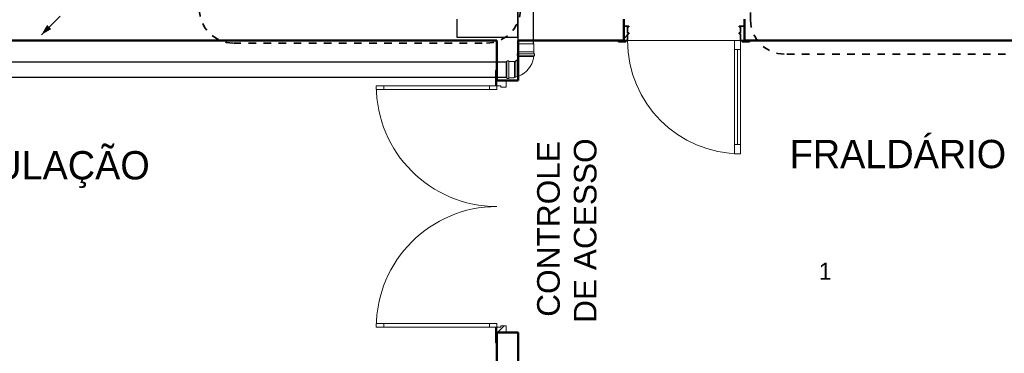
# Model space of a CAD drawing. Header units: millimetres. Extents: x 567 to 934, y -1 to 364.
# Tile 103 of 256: x 607.83 to 620.89, y 98.87 to 103.29. Entities that reach past the tile are written whole.
import ezdxf

# ---------------------------------------------------------------- set-up
doc = ezdxf.new("R2010")
doc.units = ezdxf.units.MM
doc.header["$MEASUREMENT"] = 0
doc.linetypes.add('Projeção', pattern=[0.0065, 0.005, -0.0015])
for name, color, linetype, lineweight in [('A-ANNO-SYMB', 7, 'Continuous', 9), ('A-AREA-IDEN', 7, 'Continuous', 9), ('A-DETL-GENF', 7, 'Continuous', 13), ('A-DETL-GENF-HDLN', 7, 'Continuous', 13), ('A-WALL', 7, 'Continuous', 25), ('ARQ-ALV-REB', 7, 'Continuous', 18), ('ARQ-ESQUAD', 7, 'Continuous', 25), ('G-ANNO-TEXT', 231, 'Continuous', 9), ('S-COLS', 7, 'Continuous', 13), ('Simbolos', 14, 'Continuous', 20), ('Simbolos_int', 14, 'Continuous', 15), ('TQ-Condutos', 14, 'Continuous', 25), ('TQ-Condutos Gordura', 14, 'Continuous', 25)]:
    doc.layers.add(name, color=color, linetype=linetype, lineweight=lineweight)
doc.styles.add('Arial_1', font='arial.ttf', dxfattribs={"height": 200})
doc.styles.add('Humnst777 BlkCn BT_1', font='txt', dxfattribs={"height": 0.1875})
doc.styles.add('Humnst777 BlkCn BT_2', font='txt', dxfattribs={"height": 0.1125})
pattern_1 = [(45, (577.2211, 84.8622), (-0.67352, 0.67352), []), (45, (577.4591, 84.8622), (0, 1.347038), []), (45, (576.9831, 84.8622), (0, 1.347038), [])]
pattern_2 = [(45, (577.2211, 84.8622), (-0.67352, 0.67352), []), (45, (577.4591, 84.8622), (3e-15, 1.347038), []), (45, (576.9831, 84.8622), (3e-15, 1.347038), [])]

msp = doc.modelspace()

# ---------------------------------------------------------------- hatches: boundary and pattern name
at = {"layer": 'ARQ-ESQUAD', "lineweight": 13}
h = msp.add_hatch(dxfattribs=at)
h.set_pattern_fill('FP_29', color=8, scale=2, style=0, pattern_type=2)
h.set_pattern_definition(pattern_1)
h.paths.add_polyline_path([(617.439, 103.014), (617.439, 103.204), (617.369, 103.204), (617.369, 103.194), (617.389, 103.194), (617.389, 103.114), (617.369, 103.114), (617.369, 103.104), (617.389, 103.104), (617.389, 103.014)])
h.paths.add_polyline_path([(615.889, 103.014), (615.889, 103.104), (615.909, 103.104), (615.909, 103.114), (615.889, 103.114), (615.889, 103.194), (615.909, 103.194), (615.909, 103.204), (615.839, 103.204), (615.839, 103.014)])
h = msp.add_hatch(dxfattribs=at)
h.set_pattern_fill('FP_29', color=8, scale=2, style=0, pattern_type=2)
h.set_pattern_definition(pattern_1)
h.paths.add_polyline_path([(617.409, 102.994), (617.509, 102.994), (617.509, 103.014), (617.409, 103.014), (617.409, 103.012)])
h.paths.add_polyline_path([(615.869, 102.994), (615.869, 103.014), (615.769, 103.014), (615.769, 102.994)])
h = msp.add_hatch(dxfattribs=at)
h.set_pattern_fill('FP_35', color=8, scale=2, angle=-90, style=0, pattern_type=2)
h.set_pattern_definition(pattern_2)
h.paths.add_polyline_path([(614.159, 99.014), (614.159, 99.214), (614.139, 99.214), (614.139, 99.014)])
h.paths.add_polyline_path([(614.159, 102.414), (614.159, 102.614), (614.139, 102.614), (614.139, 102.414)])
h = msp.add_hatch(dxfattribs=at)
h.set_pattern_fill('FP_35', color=8, scale=2, angle=-90, style=0, pattern_type=2)
h.set_pattern_definition(pattern_2)
h.paths.add_polyline_path([(614.279, 99.144), (614.279, 99.234), (614.209, 99.234), (614.209, 99.214), (614.159, 99.214), (614.159, 99.144)])
h.paths.add_polyline_path([(614.209, 102.394), (614.279, 102.394), (614.279, 102.484), (614.159, 102.484), (614.159, 102.414), (614.209, 102.414)])
at = {"layer": 'TQ-Condutos Gordura', "linetype": 'Continuous'}
msp.add_hatch(color=41, dxfattribs=at).paths.add_polyline_path([(608.118, 103.089), (608.248, 103.164), (608.193, 103.219)])

# ---------------------------------------------------------------- linework, layer by layer
at = {"layer": 'A-ANNO-SYMB', "color": 8, "linetype": 'Projeção', "lineweight": 35}
for p, q in [((617.522, 103.284), (617.522, 111.475)), ((610.664, 102.98), (614.019, 102.98)), ((631.703, 102.834), (617.972, 102.834))]:
    msp.add_line(p, q, dxfattribs=at)
for centre, start, end in [((610.664, 103.43), 180, 270), ((614.019, 103.43), 270, 0), ((617.972, 103.284), 180, 270)]:
    msp.add_arc(centre, 0.45, start, end, dxfattribs=at)
at = {"layer": 'A-DETL-GENF', "color": 8}
for p, q in [((617.389, 103.014), (617.309, 103.014)), ((617.309, 103.014), (617.309, 101.514)), ((617.309, 103.014), (617.389, 103.014)), ((617.309, 102.894), (617.309, 103.014)), ((617.389, 101.514), (617.389, 103.014)), ((617.389, 103.014), (617.389, 102.894)), ((617.389, 102.894), (617.309, 102.894)), ((617.349, 101.634), (617.349, 102.894)), ((617.309, 101.634), (617.389, 101.634)), ((617.309, 101.514), (617.309, 101.634)), ((617.389, 101.634), (617.389, 101.514)), ((617.309, 101.514), (617.389, 101.514)), ((617.389, 101.514), (617.309, 101.514))]:
    msp.add_line(p, q, dxfattribs=at)
at = {"layer": 'A-DETL-GENF-HDLN', "color": 8}
msp.add_arc((617.389, 103.014), 1.5, 180, 270, dxfattribs=at)
at = {"layer": 'A-WALL', "color": 8}
for p, q in [((614.43, 103.455), (614.43, 103.055)), ((613.63, 103.055), (613.63, 103.294)), ((614.43, 103.055), (613.63, 103.055))]:
    msp.add_line(p, q, dxfattribs=at)
at = {"layer": 'A-WALL', "color": 8, "lineweight": 50}
for p, q in [((615.839, 103.014), (615.839, 103.294)), ((617.439, 103.294), (617.439, 103.014)), ((607.318, 103.014), (614.159, 103.014)), ((614.159, 103.014), (614.159, 102.484)), ((614.439, 103.014), (615.839, 103.014)), ((614.439, 102.484), (614.439, 103.014)), ((617.439, 103.014), (622.38, 103.014)), ((614.159, 102.484), (614.439, 102.484)), ((614.439, 99.144), (614.159, 99.144)), ((614.159, 99.144), (614.159, 98.614)), ((614.439, 98.614), (614.439, 99.144))]:
    msp.add_line(p, q, dxfattribs=at)
at = {"layer": 'ARQ-ALV-REB', "color": 8}
msp.add_line((617.309, 103.014), (615.889, 103.014), dxfattribs=at)
at = {"layer": 'ARQ-ESQUAD', "color": 8, "lineweight": 35}
for p, q in [((615.909, 103.204), (615.839, 103.204)), ((615.889, 103.114), (615.889, 103.194)), ((615.889, 103.194), (615.909, 103.194)), ((615.909, 103.194), (615.909, 103.204)), ((617.439, 103.204), (617.369, 103.204)), ((617.369, 103.204), (617.369, 103.194)), ((617.369, 103.194), (617.389, 103.194)), ((617.389, 103.194), (617.389, 103.114)), ((615.769, 103.014), (615.769, 102.994)), ((615.839, 103.014), (615.889, 103.014)), ((615.869, 103.014), (615.839, 103.014)), ((615.869, 102.994), (615.869, 103.014)), ((615.909, 103.114), (615.889, 103.114)), ((615.889, 103.014), (615.889, 103.104)), ((615.889, 103.104), (615.909, 103.104)), ((615.909, 103.104), (615.909, 103.114)), ((617.389, 103.114), (617.369, 103.114)), ((617.369, 103.114), (617.369, 103.104)), ((617.369, 103.104), (617.389, 103.104)), ((617.389, 103.104), (617.389, 103.014)), ((617.389, 103.014), (617.439, 103.014)), ((617.439, 103.014), (617.409, 103.014)), ((617.409, 103.014), (617.409, 102.994)), ((617.509, 102.994), (617.509, 103.014)), ((615.769, 102.994), (615.869, 102.994)), ((617.409, 102.994), (617.509, 102.994))]:
    msp.add_line(p, q, dxfattribs=at)
at = {"layer": 'ARQ-ESQUAD', "color": 8}
for p, q in [((614.139, 102.614), (614.139, 102.414)), ((614.159, 102.614), (614.139, 102.614)), ((614.159, 102.414), (614.159, 102.484)), ((614.139, 99.214), (614.139, 99.014)), ((614.159, 99.144), (614.159, 99.214)), ((614.139, 99.014), (614.159, 99.014))]:
    msp.add_line(p, q, dxfattribs=at)
at = {"layer": 'ARQ-ESQUAD', "color": 8, "lineweight": 18}
for p, q in [((614.159, 102.484), (614.159, 102.414)), ((614.279, 102.394), (614.279, 102.484)), ((612.559, 102.364), (612.559, 102.414)), ((612.559, 102.414), (612.659, 102.414)), ((612.659, 102.364), (612.559, 102.364)), ((612.659, 102.414), (612.659, 102.364)), ((614.059, 102.364), (614.059, 102.414)), ((614.059, 102.414), (614.159, 102.414)), ((614.159, 102.364), (614.059, 102.364)), ((614.159, 102.414), (614.159, 102.364)), ((614.159, 102.414), (614.209, 102.414)), ((614.209, 102.414), (614.209, 102.394)), ((614.209, 102.394), (614.279, 102.394)), ((612.659, 99.264), (612.559, 99.264)), ((612.559, 99.264), (612.559, 99.214)), ((612.659, 99.214), (612.659, 99.264)), ((614.159, 99.264), (614.059, 99.264)), ((614.059, 99.264), (614.059, 99.214)), ((614.159, 99.214), (614.159, 99.264)), ((614.279, 99.234), (614.209, 99.234)), ((614.209, 99.234), (614.209, 99.214)), ((614.279, 99.144), (614.279, 99.234)), ((612.559, 99.214), (612.659, 99.214)), ((614.059, 99.214), (614.159, 99.214)), ((614.209, 99.214), (614.159, 99.214)), ((614.159, 99.214), (614.159, 99.144))]:
    msp.add_line(p, q, dxfattribs=at)
at = {"layer": 'ARQ-ESQUAD', "color": 8, "lineweight": 13}
for p, q in [((612.559, 102.364), (612.559, 102.414)), ((612.559, 102.414), (614.159, 102.414)), ((614.159, 102.364), (612.559, 102.364)), ((614.159, 102.414), (614.159, 102.364)), ((614.159, 99.264), (612.559, 99.264)), ((612.559, 99.264), (612.559, 99.214)), ((614.159, 99.214), (614.159, 99.264)), ((612.559, 99.214), (614.159, 99.214))]:
    msp.add_line(p, q, dxfattribs=at)
for centre, start, end in [((614.159, 102.414), 180, 270), ((614.159, 99.214), 90, 180)]:
    msp.add_arc(centre, 1.6, start, end, dxfattribs=at)
at = {"layer": 'S-COLS', "color": 8}
for p, q in [((613.63, 103.294), (613.63, 103.055)), ((614.43, 103.055), (614.43, 103.294)), ((613.63, 103.055), (614.299, 103.055)), ((614.299, 103.055), (614.43, 103.055))]:
    msp.add_line(p, q, dxfattribs=at)
at = {"layer": 'Simbolos'}
for p, q in [((614.436, 102.863), (614.436, 102.968)), ((614.648, 102.863), (614.648, 102.968)), ((614.408, 102.744), (614.402, 102.744)), ((614.402, 102.736), (614.402, 102.744)), ((614.409, 102.741), (614.408, 102.744)), ((614.427, 102.815), (614.427, 102.834)), ((614.428, 102.813), (614.434, 102.812)), ((614.429, 102.836), (614.434, 102.837)), ((614.436, 102.839), (614.436, 102.863)), ((614.436, 102.863), (614.436, 102.863)), ((614.436, 102.801), (614.436, 102.81)), ((614.649, 102.801), (614.436, 102.801)), ((614.441, 102.781), (614.441, 102.801)), ((614.644, 102.781), (614.644, 102.801)), ((614.649, 102.863), (614.648, 102.863)), ((614.649, 102.839), (614.649, 102.863)), ((614.649, 102.801), (614.649, 102.81)), ((614.656, 102.836), (614.65, 102.837)), ((614.656, 102.813), (614.65, 102.812)), ((614.657, 102.815), (614.657, 102.834)), ((614.281, 102.521), (614.281, 102.734)), ((614.281, 102.734), (614.289, 102.734)), ((614.293, 102.741), (614.291, 102.736)), ((614.295, 102.743), (614.314, 102.743)), ((614.316, 102.741), (614.316, 102.736)), ((614.318, 102.734), (614.382, 102.734)), ((614.382, 102.734), (614.389, 102.728)), ((614.281, 102.521), (614.289, 102.521)), ((614.293, 102.514), (614.291, 102.52)), ((614.295, 102.512), (614.314, 102.512)), ((614.316, 102.514), (614.316, 102.519)), ((614.318, 102.521), (614.382, 102.521)), ((614.382, 102.521), (614.389, 102.527)), ((614.402, 102.53), (614.402, 102.527)), ((614.402, 102.527), (614.408, 102.527)), ((614.409, 102.532), (614.408, 102.527))]:
    msp.add_line(p, q, dxfattribs=at)
for points in [[(614.409, 102.532), (614.447, 102.543), (614.484, 102.56), (614.518, 102.581), (614.549, 102.607), (614.577, 102.636), (614.6, 102.669), (614.62, 102.704), (614.634, 102.742), (614.644, 102.781)], [(614.409, 102.741), (614.413, 102.745), (614.417, 102.749), (614.421, 102.753), (614.425, 102.757), (614.429, 102.761), (614.432, 102.766), (614.435, 102.771), (614.438, 102.776), (614.441, 102.781)], [(614.429, 102.836), (614.428, 102.836), (614.428, 102.836), (614.428, 102.836), (614.427, 102.836), (614.427, 102.835), (614.427, 102.835), (614.427, 102.835), (614.427, 102.835), (614.427, 102.834)], [(614.427, 102.815), (614.427, 102.815), (614.427, 102.815), (614.427, 102.814), (614.427, 102.814), (614.427, 102.814), (614.428, 102.814), (614.428, 102.814), (614.428, 102.813), (614.428, 102.813)], [(614.434, 102.837), (614.434, 102.837), (614.434, 102.837), (614.435, 102.837), (614.435, 102.837), (614.435, 102.837), (614.435, 102.838), (614.436, 102.838), (614.436, 102.838), (614.436, 102.839)], [(614.436, 102.81), (614.436, 102.81), (614.436, 102.81), (614.435, 102.811), (614.435, 102.811), (614.435, 102.811), (614.435, 102.811), (614.435, 102.812), (614.434, 102.812), (614.434, 102.812)], [(614.649, 102.839), (614.649, 102.838), (614.649, 102.838), (614.649, 102.838), (614.649, 102.837), (614.649, 102.837), (614.65, 102.837), (614.65, 102.837), (614.65, 102.837), (614.65, 102.837)], [(614.65, 102.812), (614.65, 102.812), (614.65, 102.812), (614.649, 102.811), (614.649, 102.811), (614.649, 102.811), (614.649, 102.811), (614.649, 102.81), (614.649, 102.81), (614.649, 102.81)], [(614.657, 102.834), (614.657, 102.835), (614.657, 102.835), (614.657, 102.835), (614.657, 102.835), (614.657, 102.836), (614.657, 102.836), (614.656, 102.836), (614.656, 102.836), (614.656, 102.836)], [(614.656, 102.813), (614.656, 102.813), (614.656, 102.814), (614.657, 102.814), (614.657, 102.814), (614.657, 102.814), (614.657, 102.814), (614.657, 102.815), (614.657, 102.815), (614.657, 102.815)], [(614.289, 102.734), (614.29, 102.734), (614.29, 102.734), (614.29, 102.734), (614.291, 102.734), (614.291, 102.735), (614.291, 102.735), (614.291, 102.735), (614.291, 102.735), (614.291, 102.736)], [(614.295, 102.743), (614.295, 102.743), (614.294, 102.743), (614.294, 102.743), (614.294, 102.743), (614.294, 102.742), (614.293, 102.742), (614.293, 102.742), (614.293, 102.742), (614.293, 102.741)], [(614.316, 102.741), (614.316, 102.741), (614.316, 102.742), (614.315, 102.742), (614.315, 102.742), (614.315, 102.742), (614.315, 102.743), (614.314, 102.743), (614.314, 102.743), (614.314, 102.743)], [(614.316, 102.736), (614.316, 102.736), (614.316, 102.735), (614.317, 102.735), (614.317, 102.735), (614.317, 102.735), (614.317, 102.734), (614.318, 102.734), (614.318, 102.734), (614.318, 102.734)], [(614.389, 102.728), (614.39, 102.729), (614.392, 102.729), (614.393, 102.73), (614.395, 102.731), (614.396, 102.732), (614.398, 102.733), (614.399, 102.734), (614.401, 102.735), (614.402, 102.736)], [(614.291, 102.52), (614.291, 102.52), (614.291, 102.52), (614.291, 102.52), (614.291, 102.521), (614.291, 102.521), (614.29, 102.521), (614.29, 102.521), (614.29, 102.521), (614.289, 102.521)], [(614.293, 102.514), (614.293, 102.513), (614.293, 102.513), (614.293, 102.513), (614.294, 102.513), (614.294, 102.513), (614.294, 102.512), (614.294, 102.512), (614.295, 102.512), (614.295, 102.512)], [(614.314, 102.512), (614.314, 102.512), (614.314, 102.512), (614.315, 102.513), (614.315, 102.513), (614.315, 102.513), (614.315, 102.513), (614.316, 102.513), (614.316, 102.514), (614.316, 102.514)], [(614.318, 102.521), (614.318, 102.521), (614.318, 102.521), (614.317, 102.521), (614.317, 102.521), (614.317, 102.52), (614.317, 102.52), (614.316, 102.52), (614.316, 102.52), (614.316, 102.519)], [(614.389, 102.527), (614.39, 102.528), (614.392, 102.528), (614.393, 102.528), (614.395, 102.529), (614.396, 102.529), (614.398, 102.529), (614.399, 102.529), (614.401, 102.53), (614.402, 102.53)]]:
    msp.add_lwpolyline(points, dxfattribs=at)
at = {"layer": 'Simbolos_int'}
for p, q in [((614.648, 102.968), (614.436, 102.968)), ((614.648, 102.863), (614.436, 102.863)), ((614.649, 102.837), (614.436, 102.837)), ((614.649, 102.811), (614.436, 102.811)), ((614.441, 102.801), (614.644, 102.801)), ((614.291, 102.521), (614.291, 102.734)), ((614.316, 102.521), (614.316, 102.734)), ((614.389, 102.527), (614.389, 102.728)), ((614.409, 102.741), (614.409, 102.532))]:
    msp.add_line(p, q, dxfattribs=at)
at = {"layer": 'TQ-Condutos'}
for p, q in [((614.441, 102.968), (614.441, 107.191)), ((614.644, 102.968), (614.644, 107.191)), ((593.683, 102.729), (614.281, 102.729)), ((593.683, 102.526), (614.281, 102.526))]:
    msp.add_line(p, q, dxfattribs=at)
at = {"layer": 'TQ-Condutos Gordura'}
msp.add_lwpolyline([(608.366, 103.337), (608.118, 103.089)], dxfattribs=at)

# ---------------------------------------------------------------- texts
at = {"layer": 'A-AREA-IDEN', "color": 8}
for s, height, style, p in [('FRALDÁRIO', 0.375, 'Humnst777 BlkCn BT_1', (618.04, 101.322)), ('CIRCULAÇÃO', 0.375, 'Humnst777 BlkCn BT_1', (606.267, 101.173)), ('1', 0.225, 'Humnst777 BlkCn BT_2', (618.426, 99.844))]:
    msp.add_text(s, height=height, dxfattribs=dict(at, style=style)).set_placement(p)
at = {"layer": 'G-ANNO-TEXT', "color": 8, "style": 'Arial_1'}
for s, p in [('CONTROLE', (614.991, 99.353)), ('DE ACESSO', (615.478, 99.272))]:
    msp.add_text(s, height=0.3, rotation=90, dxfattribs=at).set_placement(p)

doc.saveas('drawing.dxf')
